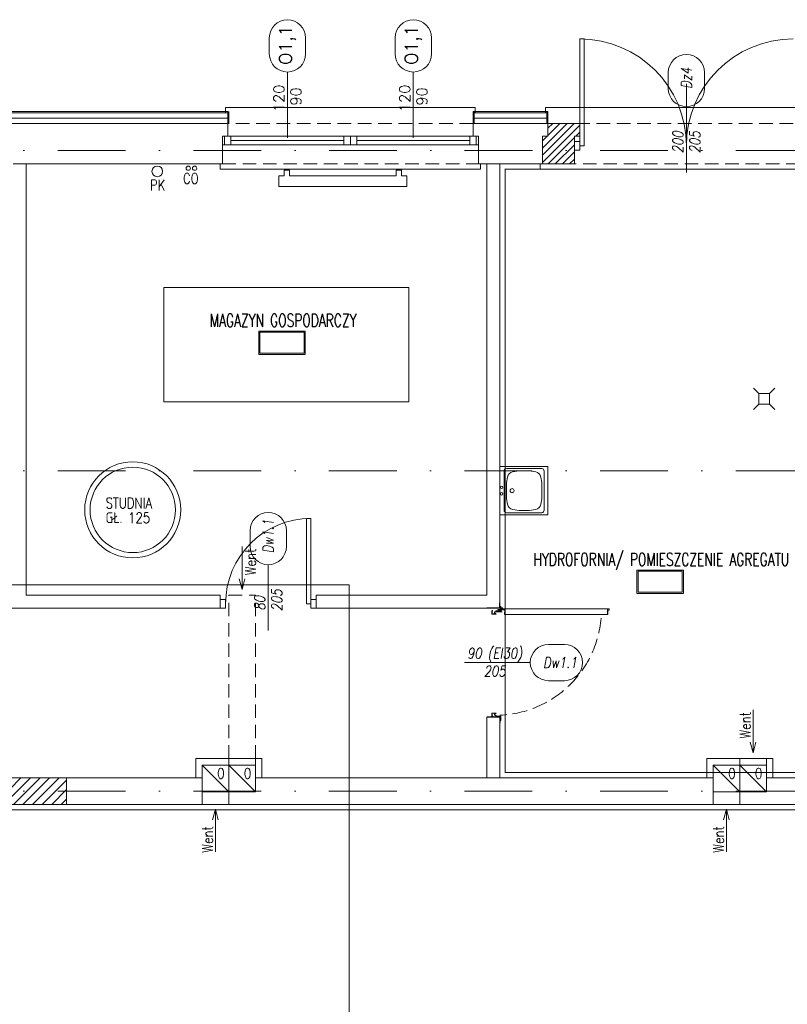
# Model space of a CAD drawing. Header units: millimetres. Extents: x -82287 to 177822, y -399756 to 0.
# Tile 188 of 228: x 54004 to 54724, y -195086 to -194164. Entities that reach past the tile are written whole.
import ezdxf
from ezdxf.enums import TextEntityAlignment as Align

# ---------------------------------------------------------------- set-up
doc = ezdxf.new("R2010")
doc.units = ezdxf.units.MM
doc.header["$MEASUREMENT"] = 0
for name, pattern in [('SUŁOSZOWA - PB 21 03$0$2_3', [1, 0.5, -0.5]), ('SUŁOSZOWA - PB 21 03$0$CENTER', [0.6, 0.375, -0.075, 0.075, -0.075]), ('SUŁOSZOWA - PB 21 03$0$DASHDOT', [25.4, 12.7, -6.35, 0, -6.35]), ('SUŁOSZOWA - PB 21 03$0$HIDDEN', [9.525, 6.35, -3.175]), ('SUŁOSZOWA - PB 21 03$0$Hidden Line', [391.222223, 282.222223, -109])]:
    doc.linetypes.add(name, pattern=pattern)
doc.layers.add('FL_XREF', color=252, linetype='Continuous')
for name, color, linetype, lineweight in [('SUŁOSZOWA - PB 21 03$0$!! 0_ Istn-okna', 251, 'Continuous', 0), ('SUŁOSZOWA - PB 21 03$0$!! 0_ Istn-sciany', 251, 'Continuous', 0), ('SUŁOSZOWA - PB 21 03$0$!! 0_ Istn-widok', 251, 'Continuous', 0), ('SUŁOSZOWA - PB 21 03$0$!! 0_Istn-armatura', 251, 'Continuous', 0), ('SUŁOSZOWA - PB 21 03$0$!! 0_Istn-cienka', 251, 'Continuous', 0), ('SUŁOSZOWA - PB 21 03$0$!! 0_Istn-drzwi', 251, 'Continuous', 0), ('SUŁOSZOWA - PB 21 03$0$!! 0_Istn-grzejniki', 251, 'Continuous', 0), ('SUŁOSZOWA - PB 21 03$0$!! 0_Istn-went', 251, 'Continuous', 0), ('SUŁOSZOWA - PB 21 03$0$!! 0_Opis_okna', 251, 'Continuous', 0), ('SUŁOSZOWA - PB 21 03$0$!! 0_Opis_pom', 251, 'Continuous', 0), ('SUŁOSZOWA - PB 21 03$0$!! 0_Osie', 251, 'SUŁOSZOWA - PB 21 03$0$DASHDOT', 0), ('SUŁOSZOWA - PB 21 03$0$!! 1  WYDZIELENIE PPOŻ', 251, 'Continuous', 0), ('SUŁOSZOWA - PB 21 03$0$!! 1_ tynk zewn  - nowy', 251, 'Continuous', 0), ('SUŁOSZOWA - PB 21 03$0$!! 1_drzwi-linia', 251, 'Continuous', 0), ('SUŁOSZOWA - PB 21 03$0$!! 1_hatch projektowane ściany', 251, 'Continuous', 0), ('SUŁOSZOWA - PB 21 03$0$!! 1_OPIS POM NOWE', 251, 'Continuous', 0), ('SUŁOSZOWA - PB 21 03$0$!! 1_PROJ Sciany', 251, 'Continuous', 0), ('SUŁOSZOWA - PB 21 03$0$!! 2_ remont Ocieplenie', 251, 'SUŁOSZOWA - PB 21 03$0$ZIGZAG', 0), ('SUŁOSZOWA - PB 21 03$0$!! 2_drzwi opis', 251, 'Continuous', 0), ('SUŁOSZOWA - PB 21 03$0$!! 2_Hatch_zamurowania', 251, 'Continuous', 0), ('SUŁOSZOWA - PB 21 03$0$!! wentylacja', 251, 'Continuous', 0), ('SUŁOSZOWA - PB 21 03$0$0-osie-liniA', 251, 'SUŁOSZOWA - PB 21 03$0$DASHDOT', 0)]:
    doc.layers.add(name, color=color, linetype=linetype, lineweight=lineweight)
doc.layers.add('SUŁOSZOWA - PB 21 03$0$!! 0_ramki', color=251, linetype='Continuous', lineweight=0, plot=False)
doc.styles.add('SUŁOSZOWA - PB 21 03$0$50', font='ROMANS.shx', dxfattribs={"width": 0.8, "oblique": 10, "height": 10})
doc.styles.add('SUŁOSZOWA - PB 21 03$0$ARCHETYP', font='romans.shx', dxfattribs={"height": 15})
doc.styles.add('SUŁOSZOWA - PB 21 03$0$ARIAL', font='tahoma.ttf')
doc.styles.add('SUŁOSZOWA - PB 21 03$0$TXT', font='simplex.shx')
doc.linetypes.add('SUŁOSZOWA - PB 21 03$0$ZIGZAG', pattern='A,0.00254,-5.08,[131,ltypeshp.shx,S=5.08,R=0,X=-5.08,Y=0],-10.16,[131,ltypeshp.shx,S=5.08,R=180,X=5.08,Y=0],-5.08', length=20.32254)

# ---------------------------------------------------------------- blocks, each defined once
blk = doc.blocks.new('SUŁOSZOWA - PB 21 03$0$A$C04090CF1')
for p, q in [((0, 60), (60, 60)), ((0, 0), (0, 60)), ((2.5, 8.5), (2.5, 52.5)), ((54.5, 55.5), (5.5, 55.5)), ((13, 51.5), (19.8, 52.7)), ((47, 51.5), (40.2, 52.7)), ((57.5, 8.5), (57.5, 52.5)), ((60, 60), (60, 0)), ((5.2, 36.8), (6.6, 45)), ((54.8, 36.8), (53.4, 45)), ((6.6, 16), (5.2, 24.2)), ((53.4, 16), (54.8, 24.2)), ((60, 0), (0, 0)), ((54.5, 5.5), (5.5, 5.5)), ((19.8, 8.3), (13, 9.5)), ((40.2, 8.3), (47, 9.5))]:
    blk.add_line(p, q)
for points in [[(19.8, 52.7), (40.2, 52.7)], [(19.8, 8.3), (40.2, 8.3)]]:
    blk.add_lwpolyline(points)
for centre, radius in [((30, 15.5), 2.5), ((26, 2.5), 1.5), ((34, 2.5), 1.5)]:
    blk.add_circle(centre, radius)
for centre, radius, start, end in [((5.5, 52.5), 3, 90, 180), ((14.5, 43.6), 8, 100.3048, 170.5377), ((45.5, 43.6), 8, 9.4623, 79.6952), ((54.5, 52.5), 3, 0, 90), ((188.4, 30.5), 183.3, 178.0251, 181.9749), ((-128.4, 30.5), 183.3, 358.0251, 1.9749), ((14.5, 17.4), 8, 189.4623, 259.6952), ((45.5, 17.4), 8, 280.3048, 350.5377), ((5.5, 8.5), 3, 180, 270), ((54.5, 8.5), 3, 270, 0)]:
    blk.add_arc(centre, radius, start, end)
blk = doc.blocks.new('SUŁOSZOWA - PB 21 03$0$A$C1F8E0840')
at = {"linetype": 'Continuous', "xscale": 0.75, "yscale": 0.75, "zscale": 0.75}
blk.add_blockref('SUŁOSZOWA - PB 21 03$0$A$C04090CF1', (-22.5, 0), dxfattribs=at)
blk = doc.blocks.new('SUŁOSZOWA - PB 21 03$0$A$C19D82A3D')
for points in [[(-5, 10), (-10, 15)], [(5, 10), (10, 15)], [(-5, 0), (-10, -5)], [(5, 0), (10, -5)]]:
    blk.add_lwpolyline(points)
blk.add_lwpolyline([(-5, 10), (5, 10), (5, 0), (-5, 0)], close=True)
blk = doc.blocks.new('SUŁOSZOWA - PB 21 03$0$BLOK OSI')
at = {"layer": 'SUŁOSZOWA - PB 21 03$0$0-osie-liniA', "ltscale": 5}
for points in [[(48639.33, -194402.09), (55424.28, -194402.09)], [(48639.26, -194702.09), (55442.28, -194702.09)], [(48639.26, -195002.09), (55442.28, -195002.09)]]:
    blk.add_lwpolyline(points, dxfattribs=at)
blk = doc.blocks.new('SUŁOSZOWA - PB 21 03$0$1_ok-opis')
blk.add_line((0, 111.61), (0, 50))
for points in [[(-17, 128.61), (-17, 143.61)], [(17, 128.61), (17, 143.61)]]:
    blk.add_lwpolyline(points)
for centre, start, end in [((0, 143.61), 0, 180), ((0, 128.61), 180, 0)]:
    blk.add_arc(centre, 17, start, end)
at = {"style": 'SUŁOSZOWA - PB 21 03$0$ARCHETYP'}
for tag, height, rotation, p in [('NR', 12, 90, (0, 136.9)), ('NR', 12, 270, (0, 136.9)), ('SZEROKOŚĆ', 10, 90, (-8, 78.29)), ('SZEROKOŚĆ', 10, 270, (8, 78.29)), ('WYSOKOŚĆ', 10, 270, (-8, 78.29)), ('WYSOKOŚĆ', 10, 90, (8, 78.29))]:
    blk.add_attdef(tag, text='', height=height, rotation=rotation, dxfattribs=at).set_placement(p, align=Align.MIDDLE)
blk = doc.blocks.new('SUŁOSZOWA - PB 21 03$0$zaw-dr-90-p')
at = {"color": 2, "linetype": 'SUŁOSZOWA - PB 21 03$0$CENTER', "ltscale": 0.2}
for p, q in [((12, 0), (-12, 0)), ((0, 12), (0, -12)), ((24.5, 24), (31, 24)), ((24.5, 19), (31, 19))]:
    blk.add_line(p, q, dxfattribs=at)
at = {"ltscale": 0.2}
for p, q in [((10, 12), (6.5, 12)), ((10, 0), (10, 6.5))]:
    blk.add_line(p, q, dxfattribs=at)
blk.add_lwpolyline([(0, 6.5), (23.5, 6.5, 0.414214), (28, 11), (28, 31), (24.5, 31), (24.5, 11, -0.414214), (23.5, 10), (0, 10, 4.561698), (7.6, 6.5), (4.9, 4.2)], format="xyb", dxfattribs=at)
blk.add_lwpolyline([(-0.2, -0.2), (-2.5, -0.2), (-2.5, 0.2), (-0.2, 0.2), (-0.2, 2.5), (0.2, 2.5), (0.2, 0.2), (2.8, 0.2), (2.8, -0.2), (0.2, -0.2), (0.2, -2.8), (-0.2, -2.8)], close=True)
blk.add_lwpolyline([(10, 10), (10, 39), (6.5, 39), (6.5, 10)], dxfattribs=at)
blk.add_circle((0, 0), 6.5, dxfattribs=at)
blk = doc.blocks.new('SUŁOSZOWA - PB 21 03$0$drzwi 90- sc 12')
for p, q in [((-13620.32, 20410.16), (-13620.32, 20313.77)), ((-13614.92, 20409.86), (-13620.32, 20409.86)), ((-13616.12, 20410.26), (-13620.22, 20410.26)), ((-13616.12, 20410.26), (-13620, 20410.26)), ((-13618.17, 20410.26), (-13616.22, 20410.26)), ((-13618.17, 20410.26), (-13616.22, 20410.26)), ((-13616.12, 20410.26), (-13616.12, 20411.46)), ((-13616.12, 20411.46), (-13615.02, 20411.46)), ((-13614.92, 20411.36), (-13614.92, 20313.77)), ((-13620.32, 20313.47), (-13620.32, 20317.97)), ((-13614.92, 20312.27), (-13614.92, 20317.97)), ((-13715.57, 20308.32), (-13715.57, 20308.56)), ((-13715.57, 20307.69), (-13715.57, 20308.56)), ((-13715.57, 20307.82), (-13715.57, 20308.56)), ((-13715.57, 20307.72), (-13715.37, 20307.72)), ((-13614.92, 20313.77), (-13620.32, 20313.77)), ((-13618.22, 20313.37), (-13620.22, 20313.37)), ((-13618.22, 20313.67), (-13618.22, 20313.37)), ((-13618.22, 20313.67), (-13616.42, 20313.67)), ((-13617.77, 20311.12), (-13617.77, 20305.72)), ((-13617.77, 20311.12), (-13617.77, 20305.72)), ((-13616.17, 20309.92), (-13617.37, 20309.92)), ((-13616.17, 20309.92), (-13616.17, 20311.02)), ((-13615.92, 20313.17), (-13615.92, 20312.17)), ((-13615.92, 20312.17), (-13615.02, 20312.17)), ((-13715.77, 20301.96), (-13716.27, 20301.96)), ((-13616.77, 20301.96), (-13616.27, 20301.96))]:
    blk.add_line(p, q)
for points in [[(-13665.27, 20284.96), (-13665.27, 20325.83)], [(-13615.57, 20309.64), (-13615.32, 20309.64), (-13615.32, 20309.82), (-13616.32, 20309.82), (-13616.32, 20309.64), (-13615.92, 20309.64)]]:
    blk.add_lwpolyline(points)
at = {"lineweight": 30}
for points in [[(-13716.27, 20308.92), (-13721.27, 20308.92)], [(-13716.27, 20308.92), (-13716.27, 20296.92)], [(-13614.27, 20308.92), (-13609.27, 20308.92)], [(-13614.27, 20308.92), (-13614.27, 20296.92)]]:
    blk.add_lwpolyline(points, dxfattribs=at)
at = {"ltscale": 0.2}
for points in [[(-13715.57, 20307.51), (-13715.57, 20309.48, 0.414214), (-13715.91, 20309.82), (-13719.43, 20309.82, 0.414214), (-13719.77, 20309.48), (-13719.77, 20308.92), (-13719.59, 20308.92), (-13719.59, 20309.48, -0.414214), (-13719.43, 20309.64), (-13716.97, 20309.64)], [(-13716.97, 20309.64), (-13715.91, 20309.64, -0.414214), (-13715.75, 20309.48), (-13715.75, 20307.51)], [(-13715.75, 20307.76), (-13715.75, 20305.58, 0.414214), (-13715.41, 20305.24), (-13714.96, 20305.24, -0.414214), (-13714.8, 20305.08), (-13714.8, 20304.48, 0.414214), (-13714.46, 20304.14), (-13713.28, 20304.14, 0.414214), (-13712.94, 20304.48), (-13712.94, 20305.15, -1), (-13712.75, 20305.15), (-13712.75, 20301.96, -0.414214), (-13712.91, 20301.8), (-13715.43, 20301.8, -0.414214), (-13715.59, 20301.96), (-13715.59, 20302.52), (-13715.77, 20302.52), (-13715.77, 20301.96, 0.414214), (-13715.43, 20301.62), (-13712.91, 20301.62, 0.414214), (-13712.57, 20301.96), (-13712.57, 20305.15, 1), (-13713.12, 20305.15), (-13713.12, 20304.48, -0.414214), (-13713.28, 20304.32), (-13714.46, 20304.32, -0.414214), (-13714.62, 20304.48), (-13714.62, 20305.08, 0.414214), (-13714.96, 20305.42), (-13715.41, 20305.42, -0.414214), (-13715.57, 20305.58), (-13715.57, 20307.64)], [(-13615.92, 20309.64), (-13616.63, 20309.64, 0.414214), (-13616.79, 20309.48), (-13616.79, 20305.58, -0.414214), (-13617.13, 20305.24), (-13617.58, 20305.24, 0.414214), (-13617.74, 20305.08), (-13617.74, 20304.48, -0.414214), (-13618.08, 20304.14), (-13619.26, 20304.14, -0.414214), (-13619.6, 20304.48), (-13619.6, 20305.15, 1), (-13619.79, 20305.15), (-13619.79, 20301.96, 0.414214), (-13619.63, 20301.8), (-13617.11, 20301.8, 0.414214), (-13616.95, 20301.96), (-13616.95, 20302.52), (-13616.77, 20302.52), (-13616.77, 20301.96, -0.414214), (-13617.11, 20301.62), (-13619.63, 20301.62, -0.414214), (-13619.97, 20301.96), (-13619.97, 20305.15, -1), (-13619.42, 20305.15), (-13619.42, 20304.48, 0.414214), (-13619.26, 20304.32), (-13618.08, 20304.32, 0.414214), (-13617.92, 20304.48), (-13617.92, 20305.08, -0.414214), (-13617.58, 20305.42), (-13617.13, 20305.42, 0.414214), (-13616.97, 20305.58), (-13616.97, 20309.48, -0.414214), (-13616.63, 20309.82), (-13613.11, 20309.82, -0.414214), (-13612.77, 20309.48), (-13612.77, 20308.92), (-13612.95, 20308.92), (-13612.95, 20309.48, 0.414214), (-13613.11, 20309.64), (-13615.57, 20309.64)]]:
    blk.add_lwpolyline(points, format="xyb", dxfattribs=at)
blk.add_lwpolyline([(-13616.79, 20308.82), (-13616.97, 20308.82), (-13616.97, 20307.42), (-13616.79, 20307.42)], close=True)
for centre, radius, start, end in [((-13620.22, 20410.16), 0.1, 90, 180), ((-13615.02, 20411.36), 0.1, 0, 90), ((-13620.22, 20313.47), 0.1, 180, 270), ((-13616.42, 20313.17), 0.5, 0, 90), ((-13616.27, 20311.02), 0.1, 0, 90), ((-13615.02, 20312.27), 0.1, 270, 0)]:
    blk.add_arc(centre, radius, start, end)
at = {"linetype": 'SUŁOSZOWA - PB 21 03$0$Hidden Line', "lineweight": 9, "ltscale": 0.05}
blk.add_arc((-13615.5, 20305.14), 99.12, 94.80054, 177.69442, dxfattribs=at)
at = {"xscale": 0.09999999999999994, "yscale": 0.09999999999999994, "zscale": 0.09999999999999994, "rotation": 180.0000000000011}
blk.add_blockref('SUŁOSZOWA - PB 21 03$0$zaw-dr-90-p', (-13614.92, 20310.92), dxfattribs=at)
blk = doc.blocks.new('SUŁOSZOWA - PB 21 03')
at = {"layer": 'SUŁOSZOWA - PB 21 03$0$!! 1_hatch projektowane ściany'}
h = blk.add_hatch(dxfattribs=at)
h.set_pattern_fill('ANSI31', color=256, scale=2)
h.set_pattern_definition([(45, (0, 0), (-4.49012806, 4.49012806), [])])
h.paths.add_polyline_path([(53985.71142, -194926.5883), (53885.71142, -194926.5883), (53885.71142, -194939.0883), (53985.71142, -194939.0883)])
h.paths.add_polyline_path([(53985.71142, -194939.0883), (53885.71142, -194939.0883), (53885.71142, -194951.5883), (53985.71142, -194951.5883)])
at = {"layer": 'SUŁOSZOWA - PB 21 03$0$!! 2_Hatch_zamurowania'}
h = blk.add_hatch(dxfattribs=at)
h.set_pattern_fill('ANSI31', color=256, scale=1.5)
h.set_pattern_definition([(45, (0, 0), (-3.36759605, 3.36759605), [])])
h.paths.add_polyline_path([(54436.71142, -194313.5883), (54466.71142, -194313.5883), (54466.71142, -194325.5883), (54461.71142, -194325.5883), (54461.71142, -194351.5883), (54431.71142, -194351.5883), (54431.71142, -194325.5883), (54436.71142, -194325.5883)])
at = {"layer": 'SUŁOSZOWA - PB 21 03$0$!! 0_ Istn-okna'}
for points in [[(54131.71142, -194325.5883), (54371.71142, -194325.5883)], [(54131.71142, -194333.5883), (54371.71142, -194333.5883)], [(54139.71142, -194329.5883), (54245.71142, -194329.5883)], [(54257.71142, -194329.5883), (54363.71142, -194329.5883)]]:
    blk.add_lwpolyline(points, dxfattribs=at)
for points in [[(54133.71142, -194325.5883), (54139.71142, -194325.5883), (54139.71142, -194333.5883), (54133.71142, -194333.5883)], [(54245.71142, -194325.5883), (54251.71142, -194325.5883), (54251.71142, -194333.5883), (54245.71142, -194333.5883)], [(54251.71142, -194325.5883), (54257.71142, -194325.5883), (54257.71142, -194333.5883), (54251.71142, -194333.5883)], [(54363.71142, -194325.5883), (54369.71142, -194325.5883), (54369.71142, -194333.5883), (54363.71142, -194333.5883)]]:
    blk.add_lwpolyline(points, close=True, dxfattribs=at)
at = {"layer": 'SUŁOSZOWA - PB 21 03$0$!! 0_ Istn-sciany'}
for p, q in [((54585.71142, -194926.5883), (54585.71142, -194908.5883)), ((54641.71142, -194939.5883), (54641.71142, -194908.5883)), ((54647.71142, -194926.5883), (54647.71142, -194908.5883)), ((54591.71142, -194951.5883), (54591.71142, -194914.5883)), ((53985.71142, -194951.5883), (53985.71142, -194926.5883))]:
    blk.add_line(p, q, dxfattribs=at)
for points in [[(53766.71142, -194313.5883), (54136.71142, -194313.5883)], [(54136.71142, -194325.5883), (54136.71142, -194313.5883)], [(54366.71142, -194313.5883), (54436.71142, -194313.5883)], [(54366.71142, -194325.5883), (54366.71142, -194313.5883)], [(54436.71142, -194325.5883), (54436.71142, -194313.5883)], [(54131.71142, -194325.5883), (54136.71142, -194325.5883)], [(54131.71142, -194351.5883), (54131.71142, -194325.5883)], [(54366.71142, -194325.5883), (54371.71142, -194325.5883)], [(54371.71142, -194351.5883), (54371.71142, -194325.5883)], [(54431.71142, -194351.5883), (54431.71142, -194325.5883)], [(54431.71142, -194325.5883), (54436.71142, -194325.5883)], [(53947.71142, -194351.5883), (54131.71142, -194351.5883)], [(53947.71142, -194351.5883), (53947.71142, -194755.5883)], [(54371.71142, -194351.5883), (54379.71142, -194351.5883)], [(54379.71142, -194351.5883), (54379.71142, -194755.5883)], [(54391.71142, -194351.5883), (54431.71142, -194351.5883)], [(54391.71142, -194351.5883), (54391.71142, -194767.5883)], [(53947.71142, -194755.5883), (54129.71142, -194755.5883)], [(54129.71142, -194755.5883), (54129.71142, -194767.5883)], [(54219.71142, -194755.5883), (54379.71142, -194755.5883)], [(54219.71142, -194755.5883), (54219.71142, -194767.5883)], [(53775.71142, -194767.5883), (54129.71142, -194767.5883)], [(54219.71142, -194767.5883), (54391.71142, -194767.5883)], [(54379.71142, -194869.5883), (54391.71142, -194869.5883)], [(54379.71142, -194869.5883), (54379.71142, -194926.5883)], [(54391.71142, -194869.5883), (54391.71142, -194926.5883)], [(54106.71142, -194908.5883), (54137.71142, -194908.5883)], [(54106.71142, -194926.5883), (54106.71142, -194908.5883)], [(54137.71142, -194914.5883), (54137.71142, -194908.5883)], [(54162.71142, -194908.5883), (54168.71142, -194908.5883)], [(54162.71142, -194939.5883), (54162.71142, -194908.5883)], [(54168.71142, -194926.5883), (54168.71142, -194908.5883)], [(54585.71142, -194908.5883), (54616.71142, -194908.5883)], [(54616.71142, -194914.5883), (54616.71142, -194908.5883)], [(54641.71142, -194908.5883), (54647.71142, -194908.5883)], [(54112.71142, -194914.5883), (54112.71142, -194951.5883)], [(54112.71142, -194914.5883), (54137.71142, -194914.5883)], [(54591.71142, -194914.5883), (54616.71142, -194914.5883)], [(53985.71142, -194926.5883), (54106.71142, -194926.5883)], [(54168.71142, -194926.5883), (54379.71142, -194926.5883)], [(54391.71142, -194926.5883), (54585.71142, -194926.5883)], [(54647.71142, -194926.5883), (54764.71142, -194926.5883)], [(54137.71142, -194939.5883), (54162.71142, -194939.5883)], [(54137.71142, -194939.5883), (54137.71142, -194951.5883)], [(54616.71142, -194939.5883), (54641.71142, -194939.5883)], [(54616.71142, -194939.5883), (54616.71142, -194951.5883)], [(53985.71142, -194951.5883), (54112.71142, -194951.5883)], [(54137.71142, -194951.5883), (54591.71142, -194951.5883)], [(54616.71142, -194951.5883), (54764.71142, -194951.5883)]]:
    blk.add_lwpolyline(points, dxfattribs=at)
at = {"layer": 'SUŁOSZOWA - PB 21 03$0$!! 0_ Istn-widok'}
for points in [[(54368.71142, -194298.5883), (54134.71142, -194298.5883)], [(54134.71142, -194303.5883), (54134.71142, -194298.5883)], [(54368.71142, -194303.5883), (54368.71142, -194298.5883)], [(54668.71142, -194298.5883), (54434.71142, -194298.5883)], [(54434.71142, -194303.5883), (54434.71142, -194298.5883)], [(53935.71142, -194351.5883), (53947.71142, -194351.5883)], [(54129.71142, -194351.5883), (54129.71142, -194356.5883)], [(54373.71142, -194351.5883), (54373.71142, -194356.5883)], [(54379.71142, -194351.5883), (54391.71142, -194351.5883)], [(54429.71142, -194351.5883), (54429.71142, -194356.5883)], [(54129.71142, -194356.5883), (54373.71142, -194356.5883)], [(54429.71142, -194356.5883), (54673.71142, -194356.5883)], [(54106.71142, -194926.5883), (54112.71142, -194926.5883)], [(54168.71142, -194926.5883), (54162.71142, -194926.5883)], [(54391.71142, -194926.5883), (54379.71142, -194926.5883)], [(54585.71142, -194926.5883), (54591.71142, -194926.5883)], [(54647.71142, -194926.5883), (54641.71142, -194926.5883)]]:
    blk.add_lwpolyline(points, dxfattribs=at)
at = {"layer": 'SUŁOSZOWA - PB 21 03$0$!! 0_Istn-armatura'}
for centre, radius in [((54070.71142, -194358.5883), 5), ((54099.71142, -194355.5883), 2), ((54105.71142, -194355.5883), 2), ((54047.71142, -194675.5883), 45), ((54047.71142, -194675.5883), 40)]:
    blk.add_circle(centre, radius, dxfattribs=at)
at = {"layer": 'SUŁOSZOWA - PB 21 03$0$!! 0_Istn-cienka', "linetype": 'SUŁOSZOWA - PB 21 03$0$HIDDEN', "ltscale": 2}
for points in [[(54366.71142, -194313.5883), (54136.71142, -194313.5883)], [(54666.71142, -194313.5883), (54436.71142, -194313.5883)], [(54131.71142, -194351.5883), (54371.71142, -194351.5883)], [(54431.71142, -194351.5883), (54671.71142, -194351.5883)]]:
    blk.add_lwpolyline(points, dxfattribs=at)
at = {"layer": 'SUŁOSZOWA - PB 21 03$0$!! 0_Istn-drzwi'}
for points in [[(54470.71142, -194234.5883), (54470.71142, -194334.5883), (54466.71142, -194334.5883), (54466.71142, -194234.5883)], [(54466.71142, -194330.5883), (54461.71142, -194330.5883), (54461.71142, -194338.5883), (54466.71142, -194338.5883)], [(54210.71142, -194683.5883), (54210.71142, -194763.5883), (54214.71142, -194763.5883), (54214.71142, -194683.5883)], [(54134.71142, -194759.5883), (54129.71142, -194759.5883), (54129.71142, -194767.5883), (54134.71142, -194767.5883)], [(54214.71142, -194759.5883), (54219.71142, -194759.5883), (54219.71142, -194767.5883), (54214.71142, -194767.5883)]]:
    blk.add_lwpolyline(points, close=True, dxfattribs=at)
for points in [[(54566.71142, -194276.63254), (54566.71142, -194359.5883)], [(54174.71142, -194738.5883), (54174.71142, -194788.5883)]]:
    blk.add_lwpolyline(points, dxfattribs=at)
for centre, radius, start, end in [((54466.71142, -194334.5883), 100, 0.00000004, 90.00000004), ((54666.71142, -194334.5883), 100, 89.99999996, 179.99999996), ((54214.71142, -194763.5883), 80, 89.99999996, 179.99999996)]:
    blk.add_arc(centre, radius, start, end, dxfattribs=at)
at = {"layer": 'SUŁOSZOWA - PB 21 03$0$!! 0_Istn-grzejniki'}
blk.add_lwpolyline([(54299.71142, -194357.5883), (54299.71142, -194362.5883), (54304.71142, -194362.5883), (54304.71142, -194372.5883), (54184.71142, -194372.5883), (54184.71142, -194362.5883), (54189.71142, -194362.5883), (54189.71142, -194357.5883), (54194.71142, -194357.5883), (54194.71142, -194362.5883), (54294.71142, -194362.5883), (54294.71142, -194357.5883)], close=True, dxfattribs=at)
at = {"layer": 'SUŁOSZOWA - PB 21 03$0$!! 0_Istn-went'}
for points in [[(54150.21142, -194709.98656), (54150.21142, -194750.03308)], [(54150.21142, -194750.03308), (54147.53193, -194740.03308)], [(54150.21142, -194750.03308), (54152.89092, -194740.03308)], [(54629.21142, -194862.98656), (54629.21142, -194903.03308)], [(54629.21142, -194903.03308), (54626.53193, -194893.03308)], [(54629.21142, -194903.03308), (54631.89092, -194893.03308)], [(54137.71142, -194908.5883), (54162.71142, -194908.5883)], [(54616.71142, -194908.5883), (54641.71142, -194908.5883)], [(54112.71142, -194914.5883), (54137.71142, -194939.5883)], [(54137.71142, -194914.5883), (54162.71142, -194939.5883)], [(54591.71142, -194914.5883), (54616.71142, -194939.5883)], [(54616.71142, -194914.5883), (54641.71142, -194939.5883)], [(54137.71142, -194951.5883), (54112.71142, -194951.5883)], [(54616.71142, -194951.5883), (54591.71142, -194951.5883)], [(54125.21142, -194955.9662), (54122.53193, -194965.9662)], [(54125.21142, -194996.01273), (54125.21142, -194955.9662)], [(54125.21142, -194955.9662), (54127.89092, -194965.9662)], [(54604.21142, -194955.9662), (54601.53193, -194965.9662)], [(54604.21142, -194996.01273), (54604.21142, -194955.9662)], [(54604.21142, -194955.9662), (54606.89092, -194965.9662)]]:
    blk.add_lwpolyline(points, dxfattribs=at)
at = {"layer": 'SUŁOSZOWA - PB 21 03$0$!! 0_Istn-went', "linetype": 'SUŁOSZOWA - PB 21 03$0$HIDDEN', "ltscale": 2}
for points in [[(54137.71142, -194908.5883), (54137.71142, -194755.5883)], [(54137.71142, -194755.5883), (54162.71142, -194755.5883)], [(54162.71142, -194908.5883), (54162.71142, -194755.5883)]]:
    blk.add_lwpolyline(points, dxfattribs=at)
at = {"layer": 'SUŁOSZOWA - PB 21 03$0$!! 0_Istn-went'}
for points in [[(54112.71142, -194939.5883), (54137.71142, -194939.5883), (54137.71142, -194914.5883), (54112.71142, -194914.5883)], [(54137.71142, -194939.5883), (54162.71142, -194939.5883), (54162.71142, -194914.5883), (54137.71142, -194914.5883)], [(54591.71142, -194939.5883), (54616.71142, -194939.5883), (54616.71142, -194914.5883), (54591.71142, -194914.5883)], [(54616.71142, -194939.5883), (54641.71142, -194939.5883), (54641.71142, -194914.5883), (54616.71142, -194914.5883)]]:
    blk.add_lwpolyline(points, close=True, dxfattribs=at)
at = {"layer": 'SUŁOSZOWA - PB 21 03$0$!! 0_Opis_pom', "ltscale": 0.7}
for points in [[(54165.80644, -194529.92308), (54209.32644, -194529.92308), (54209.32644, -194508.16308), (54165.80644, -194508.16308)], [(54166.89444, -194528.83508), (54208.23844, -194528.83508), (54208.23844, -194509.25108), (54166.89444, -194509.25108)], [(54520.29776, -194753.81939), (54563.81776, -194753.81939), (54563.81776, -194732.05939), (54520.29776, -194732.05939)], [(54521.38576, -194752.73139), (54562.72976, -194752.73139), (54562.72976, -194733.14739), (54521.38576, -194733.14739)]]:
    blk.add_lwpolyline(points, close=True, dxfattribs=at)
at = {"layer": 'SUŁOSZOWA - PB 21 03$0$!! 0_ramki'}
for points in [[(54076.72472, -194467.30006), (54306.53863, -194467.30006), (54306.53863, -194574.29966), (54076.72472, -194574.29966)], [(51280.42916, -198945.67237), (51280.42916, -194745.67237), (54250.42916, -194745.67237), (54250.42916, -198945.67237)]]:
    blk.add_lwpolyline(points, close=True, dxfattribs=at)
at = {"layer": 'SUŁOSZOWA - PB 21 03$0$!! 1  WYDZIELENIE PPOŻ', "color": 20, "linetype": 'SUŁOSZOWA - PB 21 03$0$2_3', "ltscale": 10, "true_color": 0xf65c09, "const_width": 1}
for points in [[(53208.71142, -195569.5883), (53208.71142, -194956.5883), (54755.5485, -194956.5883), (54755.86901, -194356.5883), (54961.71142, -194356.5883), (54961.71142, -195569.5883)], [(54396.71142, -194921.5883), (54733.71142, -194921.5883), (54733.71142, -194356.5883), (54396.71142, -194356.5883)]]:
    blk.add_lwpolyline(points, close=True, dxfattribs=at)
at = {"layer": 'SUŁOSZOWA - PB 21 03$0$!! 1_ tynk zewn  - nowy'}
for points in [[(54136.71142, -194302.5883), (53766.71142, -194302.5883)], [(54136.71142, -194303.5883), (53766.71142, -194303.5883)], [(54136.71142, -194313.5883), (54136.71142, -194302.5883)], [(54137.71142, -194313.5883), (54137.71142, -194302.5883)], [(54436.71142, -194302.5883), (54366.71142, -194302.5883)], [(54366.71142, -194313.5883), (54366.71142, -194302.5883)], [(54436.71142, -194303.5883), (54366.71142, -194303.5883)], [(54367.71142, -194313.5883), (54367.71142, -194302.5883)], [(54435.71142, -194313.5883), (54435.71142, -194302.5883)], [(54436.71142, -194313.5883), (54436.71142, -194302.5883)]]:
    blk.add_lwpolyline(points, dxfattribs=at)
at = {"layer": 'SUŁOSZOWA - PB 21 03$0$!! 1_PROJ Sciany'}
blk.add_lwpolyline([(54436.71142, -194313.5883), (54466.71142, -194313.5883), (54466.71142, -194325.5883), (54461.71142, -194325.5883), (54461.71142, -194351.5883), (54431.71142, -194351.5883), (54431.71142, -194325.5883), (54436.71142, -194325.5883)], close=True, dxfattribs=at)
for points in [[(53885.71142, -194926.5883), (53985.71142, -194926.5883)], [(53885.71142, -194951.5883), (53985.71142, -194951.5883)]]:
    blk.add_lwpolyline(points, dxfattribs=at)
at = {"layer": 'SUŁOSZOWA - PB 21 03$0$!! 2_ remont Ocieplenie', "linetype": 'SUŁOSZOWA - PB 21 03$0$ZIGZAG', "ltscale": 0.75}
for points in [[(54136.71142, -194308.5883), (53766.71142, -194308.5883)], [(54436.71142, -194308.5883), (54366.71142, -194308.5883)]]:
    blk.add_lwpolyline(points, dxfattribs=at)
at = {"layer": 'SUŁOSZOWA - PB 21 03$0$!! wentylacja'}
blk.add_lwpolyline([(53203.71142, -194951.5883), (54966.71142, -194951.5883), (54966.71142, -195574.5883), (53203.71142, -195574.5883)], close=True, dxfattribs=at)
at = {"layer": 'SUŁOSZOWA - PB 21 03$0$!! 0_Istn-armatura', "xscale": -1, "rotation": 270}
for name, p in [('SUŁOSZOWA - PB 21 03$0$A$C19D82A3D', (54634.71142, -194571.5883)), ('SUŁOSZOWA - PB 21 03$0$A$C1F8E0840', (54391.71142, -194657.5883))]:
    blk.add_blockref(name, p, dxfattribs=at)
at = {"layer": 'SUŁOSZOWA - PB 21 03$0$!! 0_Opis_okna'}
ref = blk.add_blockref('SUŁOSZOWA - PB 21 03$0$1_ok-opis', (54192.71142, -194377.11446), dxfattribs=at)
ref.add_attrib('WYSOKOŚĆ', '90', dxfattribs={"layer": '0', "height": 10, "rotation": 90, "style": 'SUŁOSZOWA - PB 21 03$0$ARCHETYP'}).set_placement((54200.71142, -194288.39405), align=Align.MIDDLE)
ref.add_attrib('SZEROKOŚĆ', '120', dxfattribs={"layer": '0', "height": 10, "rotation": 90, "style": 'SUŁOSZOWA - PB 21 03$0$ARCHETYP'}).set_placement((54184.71142, -194290.16751), align=Align.MIDDLE)
ref.add_attrib('NR', 'O1,1', dxfattribs={"layer": '0', "height": 12, "rotation": 90, "style": 'SUŁOSZOWA - PB 21 03$0$ARCHETYP'}).set_placement((54192.71142, -194240.21302), align=Align.MIDDLE)
ref = blk.add_blockref('SUŁOSZOWA - PB 21 03$0$1_ok-opis', (54310.71142, -194377.11446), dxfattribs=at)
ref.add_attrib('WYSOKOŚĆ', '90', dxfattribs={"layer": '0', "height": 10, "rotation": 90, "style": 'SUŁOSZOWA - PB 21 03$0$ARCHETYP'}).set_placement((54318.71142, -194288.39405), align=Align.MIDDLE)
ref.add_attrib('SZEROKOŚĆ', '120', dxfattribs={"layer": '0', "height": 10, "rotation": 90, "style": 'SUŁOSZOWA - PB 21 03$0$ARCHETYP'}).set_placement((54302.71142, -194290.16751), align=Align.MIDDLE)
ref.add_attrib('NR', 'O1,1', dxfattribs={"layer": '0', "height": 12, "rotation": 90, "style": 'SUŁOSZOWA - PB 21 03$0$ARCHETYP'}).set_placement((54310.71142, -194240.21302), align=Align.MIDDLE)
at = {"layer": 'SUŁOSZOWA - PB 21 03$0$!! 0_Osie'}
blk.add_blockref('SUŁOSZOWA - PB 21 03$0$BLOK OSI', (0, 63), dxfattribs=at)
at = {"layer": 'SUŁOSZOWA - PB 21 03$0$!! 1_drzwi-linia', "xscale": -1, "rotation": 270}
blk.add_blockref('SUŁOSZOWA - PB 21 03$0$drzwi 90- sc 12', (34082.78708, -181153.3186), dxfattribs=at)
at = {"layer": 'SUŁOSZOWA - PB 21 03$0$!! 2_drzwi opis'}
ref = blk.add_blockref('SUŁOSZOWA - PB 21 03$0$1_ok-opis', (54566.71142, -194409.5883), dxfattribs=dict(at, xscale=-1, rotation=359.9999963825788))
ref.add_attrib('WYSOKOŚĆ', '200', dxfattribs={"layer": '0', "height": 10, "rotation": 89.99999638, "style": 'SUŁOSZOWA - PB 21 03$0$50', "oblique": 10, "width": 0.8}).set_placement((54558.71143, -194331.29745), align=Align.MIDDLE)
ref.add_attrib('SZEROKOŚĆ', '205', dxfattribs={"layer": '0', "height": 10, "rotation": 89.99999638, "style": 'SUŁOSZOWA - PB 21 03$0$50', "oblique": 10, "width": 0.8}).set_placement((54574.71143, -194331.29745), align=Align.MIDDLE)
ref.add_attrib('NR', 'Dz4', dxfattribs={"layer": '0', "height": 10, "rotation": 89.99999638, "style": 'SUŁOSZOWA - PB 21 03$0$50', "oblique": 10, "width": 0.8}).set_placement((54566.71143, -194271.38116), align=Align.MIDDLE)
ref = blk.add_blockref('SUŁOSZOWA - PB 21 03$0$1_ok-opis', (54174.71142, -194838.5883), dxfattribs=dict(at, xscale=-1, rotation=359.9999963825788))
ref.add_attrib('WYSOKOŚĆ', '80 ', dxfattribs={"layer": '0', "height": 10, "rotation": 89.99999638, "style": 'SUŁOSZOWA - PB 21 03$0$50', "oblique": 10, "width": 0.8}).set_placement((54166.71143, -194760.29745), align=Align.MIDDLE)
ref.add_attrib('SZEROKOŚĆ', '205', dxfattribs={"layer": '0', "height": 10, "rotation": 89.99999638, "style": 'SUŁOSZOWA - PB 21 03$0$50', "oblique": 10, "width": 0.8}).set_placement((54182.71143, -194760.29745), align=Align.MIDDLE)
ref.add_attrib('NR', 'Dw1.1', dxfattribs={"layer": '0', "height": 10, "rotation": 89.99999638, "style": 'SUŁOSZOWA - PB 21 03$0$50', "oblique": 10, "width": 0.8}).set_placement((54174.71143, -194700.38116), align=Align.MIDDLE)
ref = blk.add_blockref('SUŁOSZOWA - PB 21 03$0$1_ok-opis', (54308.71104, -194818.58826), dxfattribs=dict(at, xscale=-1, rotation=269.9999963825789))
ref.add_attrib('WYSOKOŚĆ', '90 (EI30)', dxfattribs={"layer": '0', "height": 10, "rotation": 359.99999638, "style": 'SUŁOSZOWA - PB 21 03$0$50', "oblique": 10, "width": 0.8}).set_placement((54387.00189, -194810.58826), align=Align.MIDDLE)
ref.add_attrib('SZEROKOŚĆ', '205', dxfattribs={"layer": '0', "height": 10, "rotation": 359.99999638, "style": 'SUŁOSZOWA - PB 21 03$0$50', "oblique": 10, "width": 0.8}).set_placement((54387.00189, -194826.58826), align=Align.MIDDLE)
ref.add_attrib('NR', 'Dw1.1', dxfattribs={"layer": '0', "height": 10, "rotation": 359.99999638, "style": 'SUŁOSZOWA - PB 21 03$0$50', "oblique": 10, "width": 0.8}).set_placement((54448.36604, -194818.58827), align=Align.MIDDLE)
at = {"layer": 'SUŁOSZOWA - PB 21 03$0$!! 0_Istn-armatura', "style": 'SUŁOSZOWA - PB 21 03$0$ARCHETYP', "width": 0.8}
for s, p in [('CO', (54094.82958, -194370.22337)), ('PK', (54063.91102, -194376.37535)), ('STUDNIA', (54022.27272, -194674.29393)), ('GŁ. 125', (54022.27272, -194687.93048))]:
    blk.add_text(s, height=10, rotation=0.00000004, dxfattribs=at).set_placement(p)
at = {"layer": 'SUŁOSZOWA - PB 21 03$0$!! 0_Istn-went', "style": 'SUŁOSZOWA - PB 21 03$0$ARCHETYP', "width": 0.8}
for s, rotation, p in [('Went', 89.99999996, (54163.09651, -194736.84271)), ('Went', 89.99999996, (54626.8812, -194889.84271)), ('0', 0.00000004, (54126.87286, -194927.41077)), ('0', 0.00000004, (54151.87286, -194927.41077)), ('0', 0.00000004, (54605.87286, -194927.41077)), ('0', 0.00000004, (54630.87286, -194927.41077)), ('Went', 89.99999996, (54122.8812, -194996.82744)), ('Went', 89.99999996, (54601.8812, -194996.82744))]:
    blk.add_text(s, height=10, rotation=rotation, dxfattribs=at).set_placement(p)
at = {"layer": 'SUŁOSZOWA - PB 21 03$0$!! 0_Opis_pom', "ltscale": 0.7, "style": 'SUŁOSZOWA - PB 21 03$0$TXT', "width": 0.7}
for s, p in [('MAGAZYN GOSPODARCZY', (54188.68157, -194504.11677)), ('HYDROFORNIA/ POMIESZCZENIE AGREGATU', (54543.17289, -194728.01307))]:
    blk.add_text(s, height=12, dxfattribs=at).set_placement(p, align=Align.CENTER)
at = {"layer": 'SUŁOSZOWA - PB 21 03$0$!! 0_Opis_pom', "ltscale": 0.7, "style": 'SUŁOSZOWA - PB 21 03$0$ARIAL'}
for tag, p in [('B0,19', (52679.2094, -194257.55204)), ('B2,14', (73874.0461, -194402.0887)), ('B2,12', (73342.49259, -194413.89249)), ('B1,21', (60405.50261, -194427.18207)), ('B2,11', (73069.01144, -194438.89383)), ('B2,16', (75195.07765, -194441.83446)), ('A1,16', (59129.54925, -194448.08429)), ('B1/17', (59524.53699, -194450.37428)), ('B1,19', (59914.81903, -194448.15658)), ('1,23', (61575.22173, -194450.37428)), ('B0,15', (51514.15008, -194461.8073)), ('A1,1', (58808.06672, -194460.94161)), ('1,22', (60947.33929, -194456.1144)), ('B2,17', (75506.7465, -194471.3759)), ('B2,19.1', (76701.67035, -194466.03695)), ('B3,7', (87459.81312, -194465.07097)), ('B3,3', (88235.73906, -194465.79732)), ('B0,18', (52071.43815, -194478.40179)), ('B1,18', (59715.51745, -194473.87108)), ('B3,8', (90006.66539, -194478.47972)), ('B1,20', (60198.53687, -194490.17374)), ('B2,10', (72728.63362, -194489.37283)), ('B2,15', (74566.38885, -194487.81114)), ('B3,6', (86826.65132, -194483.15512)), ('A0,6', (49094.40602, -194505.72387)), ('A2,5', (72452.45009, -194505.90583)), ('B2,13', (73649.91716, -194500.01242)), ('A0,4', (49692.81919, -194517.93289)), ('A1,6', (58565.96262, -194514.50753)), ('B1,1', (61908.24378, -194515.48656)), ('A0,3', (49906.53818, -194524.03766)), ('B0,22', (54187.56644, -194519.04308)), ('A0,5', (49399.71914, -194533.19455)), ('B0,20', (53125.45224, -194527.8835)), ('B0,21', (53847.26622, -194535.08002)), ('B1,3', (62229.35503, -194604.49851)), ('B2,18', (75922.43604, -194612.23635)), ('B2,19', (77152.69039, -194617.53776)), ('A3,4', (85509.27934, -194642.47136)), ('B0,24B', (54824.42896, -194684.26784)), ('B1,4', (63476.45184, -194691.11207)), ('B0,13', (50367.63944, -194706.5583)), ('B0,16', (51457.40872, -194704.43091)), ('B0,17', (51897.58569, -194706.77195)), ('A2,4', (71695.75649, -194707.44268)), ('A1,5', (58149.22649, -194724.80163)), ('A2.1', (72371.45884, -194731.56251)), ('B0,23', (54542.05776, -194742.93939)), ('A1,2', (58744.42262, -194746.622)), ('B1,2D', (60756.29674, -194750.92727)), ('A1,15', (59129.54925, -194780.73348)), ('B0,14', (50962.60809, -194789.06568)), ('B1,4', (63483.03852, -194791.04365)), ('A3.1', (86079.08704, -194786.62422)), ('A0,2', (49295.91259, -194810.95246)), ('B2.7', (74548.27897, -194836.12781)), ('B3,2', (89035.72921, -194837.99287)), ('B0,7', (52851.95551, -194845.56115)), ('B1,2B', (62374.83512, -194841.86715)), ('B1,2A', (61803.35407, -194869.27513)), ('B0,8', (51561.38742, -194890.27848)), ('A3.2', (86016.50296, -195004.88875)), ('A1,3', (58810.05243, -195008.83917)), ('A0,1', (49914.27925, -195025.82804)), ('A0,10', (49695.87246, -195042.9259)), ('B0,17', (51225.06492, -195049.74007)), ('B0,6', (52110.41055, -195069.39267)), ('B1,8', (61403.63433, -195071.25189)), ('A2.2', (72371.45884, -195070.78713)), ('B2.2', (74976.1855, -195068.47988)), ('A0,7', (49042.50308, -195082.6056)), ('B3,11', (88623.94853, -195099.23575)), ('B3,4', (87612.56208, -195132.78192)), ('B3,5', (86839.47632, -195174.05241)), ('B0,12', (50313.60595, -195207.52936)), ('B0,11', (50726.178, -195219.06638)), ('B3,10', (89778.42161, -195220.68871)), ('B1,6', (63686.26823, -195231.3997)), ('B0,24A', (54359.17011, -195245.97867)), ('A1,4', (58093.66276, -195250.96213)), ('B0,10', (51476.34179, -195259.44699)), ('B3,9', (90479.74099, -195260.18621)), ('A0,11', (49643.96951, -195271.84772)), ('B1,14', (59332.54805, -195280.73534)), ('B0,9', (51798.4912, -195291.17482)), ('B2,21', (75970.16114, -195290.81005)), ('A0,8', (49042.50308, -195293.21363)), ('B0,3', (52068.59538, -195319.60465)), ('B1,13', (60186.62513, -195314.46953)), ('B1,10', (60892.94126, -195319.45825)), ('B1,5', (63419.22943, -195317.21026)), ('A2.3', (71832.37045, -195318.78232)), ('B2,9', (73175.51251, -195317.21162)), ('B2,4', (74493.5947, -195318.7733)), ('B2,3', (74674.2815, -195319.28036)), ('A3,3', (85569.83931, -195318.78232)), ('B2,8', (73894.209, -195338.18956)), ('B3,1', (88723.65615, -195329.98594)), ('B1,9', (61058.12383, -195344.48743)), ('B2.1', (75304.74121, -195348.36327)), ('B2,20', (77211.021, -195343.82367)), ('B0,2', (52227.2348, -195357.98297)), ('B1,2C', (61827.40698, -195369.02625)), ('B1,7', (62134.52151, -195372.05069)), ('B0,1', (53061.17304, -195403.85659)), ('A0,9', (49001.50444, -195413.15723)), ('A0,12', (49689.76592, -195485.50737)), ('B0,4', (52224.78303, -195500.96352)), ('B1,11', (61050.00078, -195512.89565)), ('B2,5', (74686.48999, -195507.24036)), ('B1,12', (60864.00751, -195544.00738)), ('B2,6', (74499.29165, -195549.55175)), ('B0,5', (52066.14362, -195556.83806)), ('C2,2', (74812.78942, -195865.8959)), ('C1,3', (61091.58871, -195973.27844)), ('C0,2A', (52278.30875, -196050.48297)), ('C0,1', (52808.36775, -196132.34208)), ('C1,2', (61690.27405, -196439.72387)), ('C1,1', (62060.59754, -196465.28533)), ('C3,1', (88979.71614, -196545.67785)), ('C0,2B', (53028.88223, -196668.8019)), ('C1,4', (61008.68123, -196686.32122)), ('C2,1', (75334.65984, -196786.2197)), ('C2,3', (74834.65119, -196933.26657)), ('C1,5', (61062.7252, -196991.42453)), ('C1,10', (62127.38542, -196998.81344)), ('C1,9', (62147.33751, -197289.53424)), ('C1,6', (61131.41824, -197329.69535)), ('C0,3', (52181.98562, -197341.92176)), ('D1,1', (73931.12245, -197584.03121)), ('C0,4', (52345.96562, -197596.60561)), ('D0,18', (60296.49264, -197617.95269)), ('C2,4', (75243.70451, -197663.89)), ('D0,7', (59141.53804, -197722.84718)), ('D0,17', (60701.16801, -197741.44864)), ('C1,7', (61222.2575, -197737.18052)), ('D1,4', (73157.19908, -197744.29721)), ('D0,3', (59562.25866, -197751.14316)), ('D1,6', (72757.78643, -197751.22612)), ('D0,6', (58741.71849, -197802.61699)), ('D0,10', (58357.73602, -197820.93991)), ('D,09', (59195.67196, -197881.51243)), ('C0,5', (52269.72696, -197902.4362)), ('C0,6', (52872.93793, -197917.07354)), ('D0,2', (59943.06082, -197917.06725)), ('D1,3', (73475.28953, -197924.29875)), ('D0,16', (60721.3534, -197935.2949)), ('D0,8', (59058.9008, -197963.64925)), ('D0,5', (59448.52586, -197969.8061)), ('C2,5', (74555.08284, -197988.7886)), ('D1,5', (73291.61607, -197999.29956)), ('D0,4', (59655.02693, -198042.2589)), ('D0,15', (60692.12223, -198127.4643)), ('D0,1', (59931.33074, -198173.12806)), ('D1,2', (73578.07819, -198172.30068)), ('D0,11', (58161.27105, -198211.45823)), ('D0,12', (58250.99458, -198537.17631)), ('D0,13', (58250.99458, -198764.99605)), ('D1,7', (71854.87376, -198786.88467)), ('D0,14', (59130.08589, -198795.3373)), ('D1,8', (71715.35366, -199212.44512))]:
    blk.add_attdef(tag, text='', height=11.968, dxfattribs=at).set_placement(p, align=Align.MIDDLE_CENTER)
at = {"layer": 'SUŁOSZOWA - PB 21 03$0$!! 1_OPIS POM NOWE', "style": 'SUŁOSZOWA - PB 21 03$0$ARIAL'}
for tag, p in [('C1.7A', (61271.6179, -197538.30303)), ('C2.5B', (74970.66097, -197546.70728)), ('C2,5C', (74903.71123, -197659.13664)), ('C2.4', (75374.07862, -197726.11453)), ('D1,2B', (74322.25834, -197791.43247)), ('C1.7C', (61260.26049, -197811.38428)), ('C1.8B', (61588.27341, -197817.62151)), ('C1.8A', (61884.42005, -197818.94854)), ('C1.7B', (61322.12354, -197933.89849)), ('C2,5A', (74943.41937, -197993.49482)), ('E1.2', (62164.78326, -198139.98688)), ('E1.5E', (62692.10372, -198153.27854)), ('D1,2C', (73419.9359, -198156.57844)), ('E3.1', (88990.58975, -198158.87886)), ('E2.9', (75361.45041, -198161.88904)), ('E2.7', (76022.45692, -198162.26272)), ('D1,2A', (74280.17915, -198172.30068)), ('E1.5D', (62993.60773, -198185.416)), ('E1.1', (61330.46191, -198191.9806)), ('E1.5C', (63016.9343, -198246.3437)), ('E1.5B', (63264.15117, -198307.8661)), ('E3.2', (88781.41347, -198385.24275)), ('E1.6', (61022.6264, -198421.00827)), ('E2.2', (74782.75417, -198427.85813)), ('E2.8', (75757.29014, -198437.09188)), ('E2.6', (76531.8031, -198444.40756)), ('E3.4', (89392.22607, -198450.03942)), ('E1.5A', (63049.47589, -198456.39852)), ('E1.5F', (62736.15118, -198589.14592)), ('E1.5G', (62892.39981, -198586.12622)), ('E1,4', (61888.25021, -198652.6996)), ('E2.1', (75803.99631, -198697.05773)), ('E1.5L', (63297.7633, -198733.65678)), ('E1.3', (61058.5992, -198806.28147)), ('E1.5H', (62893.53005, -198830.01758)), ('E2,3', (74778.52304, -198843.9541)), ('E3.3', (89150.95684, -198867.32581)), ('E1.5K', (63266.15427, -198904.67789)), ('E1.5I', (62723.74907, -199005.87002)), ('E2.4', (75135.87669, -199083.20857)), ('E2.5', (76615.04061, -199164.91143)), ('E1.5J', (63204.25187, -199215.697))]:
    blk.add_attdef(tag, text='', height=11.968, dxfattribs=at).set_placement(p, align=Align.MIDDLE_CENTER)

msp = doc.modelspace()

# ---------------------------------------------------------------- block references
at = {"layer": 'FL_XREF'}
msp.add_blockref('SUŁOSZOWA - PB 21 03', (62.28, 52.9), dxfattribs=at)

doc.saveas('drawing.dxf')
